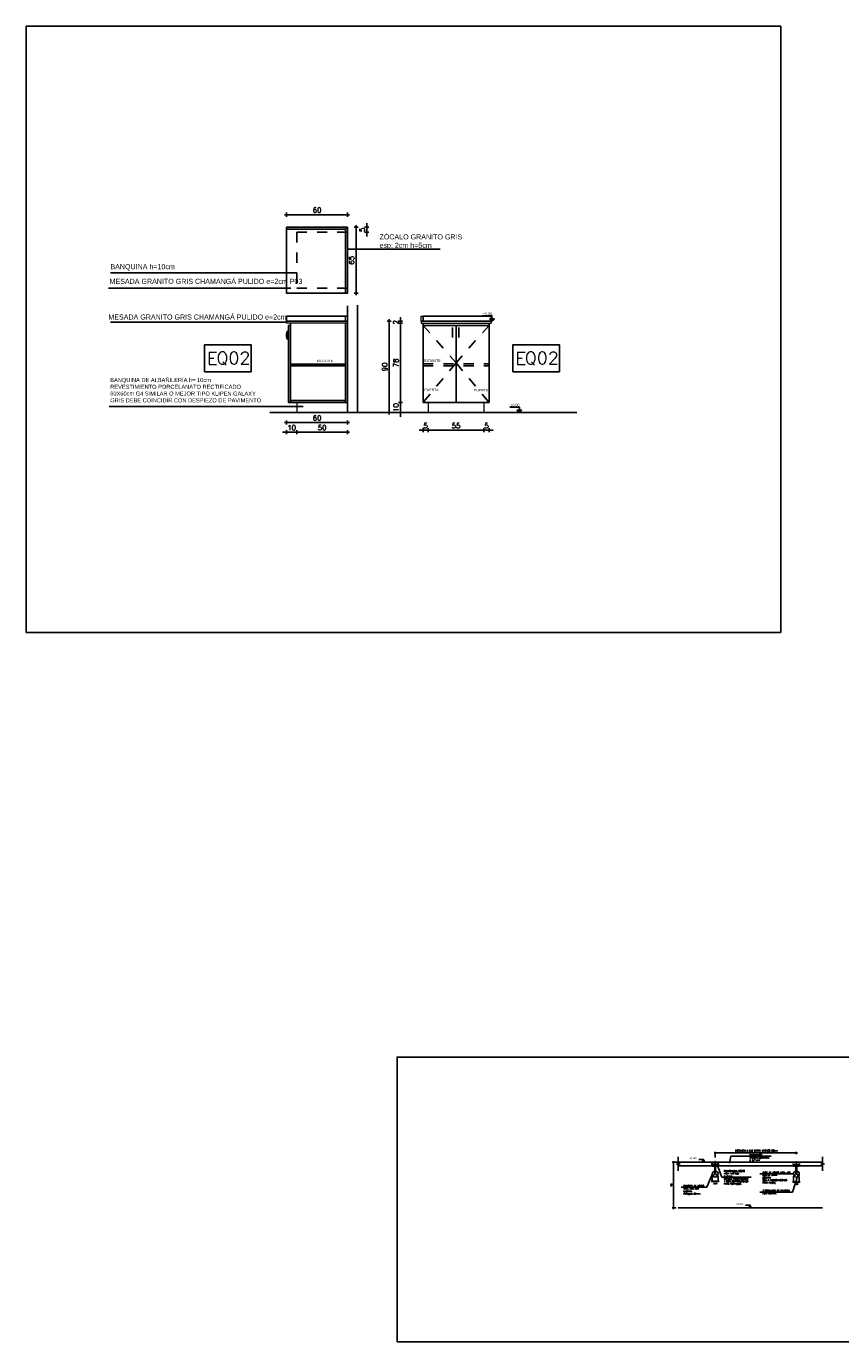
# Model space of a CAD drawing. Header units: millimetres. Extents: x -989 to -850, y -581 to -509.
# Tile 40 of 52: x -963 to -955, y -532 to -519. Entities that reach past the tile are written whole.
import ezdxf
from ezdxf.enums import TextEntityAlignment as Align

# ---------------------------------------------------------------- set-up
doc = ezdxf.new("R2010")
doc.units = ezdxf.units.MM
doc.header["$LTSCALE"] = 0.2
doc.linetypes.add('HIDDEN', pattern=[0.375, 0.25, -0.125])
doc.linetypes.add('HIDDEN2', pattern=[4.7625, 3.175, -1.5875])
for name, color, linetype in [('1ACOT-P', 2, 'Continuous'), ('A Equipamiento Sanitario', 5, 'Continuous'), ('A HERRERÍA', 5, 'Continuous'), ('A MURO', 1, 'Continuous'), ('A PROYECCION 2', 2, 'Continuous'), ('A PROYECCION DISC', 253, 'HIDDEN2'), ('A TABIQUE', 2, 'Continuous'), ('A-ALBA-1', 1, 'Continuous'), ('A-ANOT-TTEC', 1, 'Continuous'), ('Acot-p', 2, 'Continuous'), ('TEXTOS', 2, 'Continuous'), ('TXT CARPINTERIA', 3, 'Continuous'), ('TXT COTA', 3, 'Continuous')]:
    doc.layers.add(name, color=color, linetype=linetype)
doc.styles.add('arial', font='arial.ttf')
doc.styles.add('ROMANS', font='romans.shx')
doc.dimstyles.new('ESC10', dxfattribs={"dimscale": 0.1, "dimtxt": 0.16, "dimasz": 0.1, "dimexe": 0, "dimexo": 0.15, "dimgap": 0.12, "dimtad": 2, "dimtoh": 1, "dimdec": 1, "dimlfac": 100, "dimrnd": 0.5, "dimzin": 12, "dimdsep": 46, "dimtxsty": 'ROMANS', "dimblk": 'PUNTO', "dimcen": 0, "dimclrd": 1, "dimclre": 256, "dimclrt": 2, "dimadec": 0, "dimazin": 0, "dimtfac": 1.2, "dimtdec": 1, "dimtix": 1, "dimtmove": 2, "dimatfit": 3, "dimldrblk": 'PUNTO', "dimfxl": 1, "dimtvp": 0.866667, "dimtolj": 1, "dimtzin": 7, "dimarcsym": 0})
doc.dimstyles.new('ESC20', dxfattribs={"dimtxt": 0.05, "dimasz": 0.02, "dimexe": 0, "dimexo": 0, "dimgap": 0.02, "dimtad": 1, "dimtoh": 1, "dimdec": 0, "dimlfac": 100, "dimzin": 12, "dimdsep": 46, "dimtxsty": 'ROMANS', "dimblk1": 'PUNTO', "dimblk2": 'PUNTO', "dimsah": 1, "dimcen": 0, "dimse1": 1, "dimse2": 1, "dimclrd": 1, "dimclre": 1, "dimadec": 0, "dimazin": 0, "dimtfac": 0.1, "dimtdec": 0, "dimtix": 1, "dimtmove": 2, "dimatfit": 3, "dimldrblk": 'PUNTO', "dimfxl": 1, "dimtvp": 0.7, "dimtolj": 1, "dimtzin": 0, "dimarcsym": 0})

# ---------------------------------------------------------------- blocks, each defined once
blk = doc.blocks.new('PUNTO')
for p, q in [((-1, 0), (1, 0)), ((0, 1), (0, -1))]:
    blk.add_line(p, q)
at = {"const_width": 0.3}
blk.add_lwpolyline([(-0.15, 0, 1), (0.15, 0, 1)], format="xyb", close=True, dxfattribs=at)
blk = doc.blocks.new('*D4')
at = {"layer": 'Acot-p', "color": 8, "lineweight": -2, "transparency": 16777216}
blk.add_line((-959.308, -522.371), (-959.308, -523.231), dxfattribs=at)
at = {"layer": 'Defpoints', "color": 0, "transparency": 16777216}
for p in [(-959.231, -522.351), (-959.308, -523.251), (-959.231, -523.251)]:
    blk.add_point(p, dxfattribs=at)
at = {"layer": 'Acot-p', "color": 8, "lineweight": -2, "transparency": 16777216, "xscale": 0.02, "yscale": 0.02, "zscale": 0.02}
for p, rotation in [((-959.308, -522.351), 90), ((-959.308, -523.251), 270)]:
    blk.add_blockref('PUNTO', p, dxfattribs=dict(at, rotation=rotation))
at = {"layer": 'Acot-p', "color": 0, "transparency": 16777216, "insert": (-959.353, -522.801), "char_height": 0.05, "attachment_point": 5, "rotation": 90, "style": 'ROMANS'}
blk.add_mtext('\\A1;90', dxfattribs=at)
blk = doc.blocks.new('*D5')
at = {"layer": 'Acot-p', "color": 8, "lineweight": -2, "transparency": 16777216}
blk.add_line((-959.74, -521.301), (-960.3, -521.301), dxfattribs=at)
at = {"layer": 'Defpoints', "color": 0, "transparency": 16777216}
for p in [(-960.32, -521.301), (-960.32, -521.405), (-959.72, -521.405)]:
    blk.add_point(p, dxfattribs=at)
at = {"layer": 'Acot-p', "color": 8, "lineweight": -2, "transparency": 16777216, "xscale": 0.02, "yscale": 0.02, "zscale": 0.02, "rotation": 180}
blk.add_blockref('PUNTO', (-960.32, -521.301), dxfattribs=at)
at = {"layer": 'Acot-p', "color": 8, "lineweight": -2, "transparency": 16777216, "xscale": 0.02, "yscale": 0.02, "zscale": 0.02}
blk.add_blockref('PUNTO', (-959.72, -521.301), dxfattribs=at)
at = {"layer": 'Acot-p', "color": 0, "transparency": 16777216, "insert": (-960.02, -521.256), "char_height": 0.05, "attachment_point": 5, "style": 'ROMANS'}
blk.add_mtext('\\A1;60', dxfattribs=at)
blk = doc.blocks.new('*D6')
at = {"layer": 'Acot-p', "color": 8, "lineweight": -2, "transparency": 16777216}
blk.add_line((-959.635, -522.055), (-959.635, -521.445), dxfattribs=at)
at = {"layer": 'Defpoints', "color": 0, "transparency": 16777216}
for p in [(-959.72, -521.425), (-959.635, -521.425), (-959.537, -522.075)]:
    blk.add_point(p, dxfattribs=at)
at = {"layer": 'Acot-p', "color": 8, "lineweight": -2, "transparency": 16777216, "xscale": 0.02, "yscale": 0.02, "zscale": 0.02}
for p, rotation in [((-959.635, -521.425), 90), ((-959.635, -522.075), 270)]:
    blk.add_blockref('PUNTO', p, dxfattribs=dict(at, rotation=rotation))
at = {"layer": 'Acot-p', "color": 0, "transparency": 16777216, "insert": (-959.68, -521.75), "char_height": 0.05, "attachment_point": 5, "rotation": 90, "style": 'ROMANS'}
blk.add_mtext('\\A1;65', dxfattribs=at)
blk = doc.blocks.new('*D7')
at = {"layer": 'Acot-p', "color": 8, "lineweight": -2, "transparency": 16777216}
blk.add_line((-959.74, -523.349), (-960.3, -523.349), dxfattribs=at)
at = {"layer": 'Defpoints', "color": 0, "transparency": 16777216}
for p in [(-960.32, -523.349), (-960.32, -523.454), (-959.72, -523.454)]:
    blk.add_point(p, dxfattribs=at)
at = {"layer": 'Acot-p', "color": 8, "lineweight": -2, "transparency": 16777216, "xscale": 0.02, "yscale": 0.02, "zscale": 0.02, "rotation": 180}
blk.add_blockref('PUNTO', (-960.32, -523.349), dxfattribs=at)
at = {"layer": 'Acot-p', "color": 8, "lineweight": -2, "transparency": 16777216, "xscale": 0.02, "yscale": 0.02, "zscale": 0.02}
blk.add_blockref('PUNTO', (-959.72, -523.349), dxfattribs=at)
at = {"layer": 'Acot-p', "color": 0, "transparency": 16777216, "insert": (-960.02, -523.304), "char_height": 0.05, "attachment_point": 5, "style": 'ROMANS'}
blk.add_mtext('\\A1;60', dxfattribs=at)
blk = doc.blocks.new('*D8')
at = {"layer": 'Acot-p', "color": 8, "lineweight": -2, "transparency": 16777216}
for p, q in [((-959.531, -521.405), (-959.531, -521.385)), ((-959.531, -521.475), (-959.531, -521.425)), ((-959.531, -521.495), (-959.531, -521.515))]:
    blk.add_line(p, q, dxfattribs=at)
at = {"layer": 'Defpoints', "color": 0, "transparency": 16777216}
for p in [(-959.881, -521.475), (-959.531, -521.425), (-959.531, -521.425)]:
    blk.add_point(p, dxfattribs=at)
at = {"layer": 'Acot-p', "color": 8, "lineweight": -2, "transparency": 16777216, "xscale": 0.02, "yscale": 0.02, "zscale": 0.02}
for p, rotation in [((-959.531, -521.425), 270), ((-959.531, -521.475), 90)]:
    blk.add_blockref('PUNTO', p, dxfattribs=dict(at, rotation=rotation))
at = {"layer": 'Acot-p', "color": 0, "transparency": 16777216, "insert": (-959.576, -521.45), "char_height": 0.05, "attachment_point": 5, "rotation": 90, "style": 'ROMANS'}
blk.add_mtext('\\A1;5', dxfattribs=at)
blk = doc.blocks.new('*D9')
at = {"layer": 'Acot-p', "color": 8, "lineweight": -2, "transparency": 16777216}
blk.add_line((-960.2, -523.444), (-959.74, -523.444), dxfattribs=at)
at = {"layer": 'Defpoints', "color": 0, "transparency": 16777216}
for p in [(-960.22, -523.262), (-959.72, -523.332), (-959.72, -523.444)]:
    blk.add_point(p, dxfattribs=at)
at = {"layer": 'Acot-p', "color": 8, "lineweight": -2, "transparency": 16777216, "xscale": 0.02, "yscale": 0.02, "zscale": 0.02, "rotation": 180}
blk.add_blockref('PUNTO', (-960.22, -523.444), dxfattribs=at)
at = {"layer": 'Acot-p', "color": 8, "lineweight": -2, "transparency": 16777216, "xscale": 0.02, "yscale": 0.02, "zscale": 0.02}
blk.add_blockref('PUNTO', (-959.72, -523.444), dxfattribs=at)
at = {"layer": 'Acot-p', "color": 0, "transparency": 16777216, "insert": (-959.97, -523.399), "char_height": 0.05, "attachment_point": 5, "style": 'ROMANS'}
blk.add_mtext('\\A1;50', dxfattribs=at)
blk = doc.blocks.new('*D10')
at = {"layer": 'Acot-p', "color": 8, "lineweight": -2, "transparency": 16777216}
for p, q in [((-960.34, -523.444), (-960.36, -523.444)), ((-960.32, -523.444), (-960.22, -523.444)), ((-960.2, -523.444), (-960.18, -523.444))]:
    blk.add_line(p, q, dxfattribs=at)
at = {"layer": 'Defpoints', "color": 0, "transparency": 16777216}
for p in [(-960.32, -523.237), (-960.22, -523.332), (-960.22, -523.444)]:
    blk.add_point(p, dxfattribs=at)
at = {"layer": 'Acot-p', "color": 8, "lineweight": -2, "transparency": 16777216, "xscale": 0.02, "yscale": 0.02, "zscale": 0.02}
blk.add_blockref('PUNTO', (-960.32, -523.444), dxfattribs=at)
at = {"layer": 'Acot-p', "color": 8, "lineweight": -2, "transparency": 16777216, "xscale": 0.02, "yscale": 0.02, "zscale": 0.02, "rotation": 180}
blk.add_blockref('PUNTO', (-960.22, -523.444), dxfattribs=at)
at = {"layer": 'Acot-p', "color": 0, "transparency": 16777216, "insert": (-960.27, -523.399), "char_height": 0.05, "attachment_point": 5, "style": 'ROMANS'}
blk.add_mtext('\\A1;10', dxfattribs=at)
blk = doc.blocks.new('*D11')
at = {"layer": 'Acot-p', "color": 8, "lineweight": -2, "transparency": 16777216}
blk.add_line((-959.198, -522.391), (-959.198, -523.131), dxfattribs=at)
at = {"layer": 'Defpoints', "color": 0, "transparency": 16777216}
for p in [(-959.437, -522.371), (-959.437, -523.151), (-959.198, -523.151)]:
    blk.add_point(p, dxfattribs=at)
at = {"layer": 'Acot-p', "color": 8, "lineweight": -2, "transparency": 16777216, "xscale": 0.02, "yscale": 0.02, "zscale": 0.02}
for p, rotation in [((-959.198, -522.371), 90), ((-959.198, -523.151), 270)]:
    blk.add_blockref('PUNTO', p, dxfattribs=dict(at, rotation=rotation))
at = {"layer": 'Acot-p', "color": 0, "transparency": 16777216, "insert": (-959.243, -522.761), "char_height": 0.05, "attachment_point": 5, "rotation": 90, "style": 'ROMANS'}
blk.add_mtext('\\A1;78', dxfattribs=at)
blk = doc.blocks.new('*D12')
at = {"layer": 'Acot-p', "color": 8, "lineweight": -2, "transparency": 16777216}
for p, q in [((-959.198, -523.131), (-959.198, -523.111)), ((-959.198, -523.151), (-959.198, -523.251)), ((-959.198, -523.271), (-959.198, -523.291))]:
    blk.add_line(p, q, dxfattribs=at)
at = {"layer": 'Defpoints', "color": 0, "transparency": 16777216}
for p in [(-959.437, -523.151), (-959.437, -523.251), (-959.198, -523.251)]:
    blk.add_point(p, dxfattribs=at)
at = {"layer": 'Acot-p', "color": 8, "lineweight": -2, "transparency": 16777216, "xscale": 0.02, "yscale": 0.02, "zscale": 0.02}
for p, rotation in [((-959.198, -523.151), 270), ((-959.198, -523.251), 90)]:
    blk.add_blockref('PUNTO', p, dxfattribs=dict(at, rotation=rotation))
at = {"layer": 'Acot-p', "color": 0, "transparency": 16777216, "insert": (-959.243, -523.201), "char_height": 0.05, "attachment_point": 5, "rotation": 90, "style": 'ROMANS'}
blk.add_mtext('\\A1;10', dxfattribs=at)
blk = doc.blocks.new('*D13')
at = {"layer": 'Acot-p', "color": 8, "lineweight": -2, "transparency": 16777216}
for p, q in [((-959.198, -522.331), (-959.198, -522.311)), ((-959.198, -522.351), (-959.198, -522.371)), ((-959.198, -522.391), (-959.198, -522.411))]:
    blk.add_line(p, q, dxfattribs=at)
at = {"layer": 'Defpoints', "color": 0, "transparency": 16777216}
for p in [(-959.437, -522.351), (-959.437, -522.371), (-959.198, -522.371)]:
    blk.add_point(p, dxfattribs=at)
at = {"layer": 'Acot-p', "color": 8, "lineweight": -2, "transparency": 16777216, "xscale": 0.02, "yscale": 0.02, "zscale": 0.02}
for p, rotation in [((-959.198, -522.351), 270), ((-959.198, -522.371), 90)]:
    blk.add_blockref('PUNTO', p, dxfattribs=dict(at, rotation=rotation))
at = {"layer": 'Acot-p', "color": 0, "transparency": 16777216, "insert": (-959.243, -522.361), "char_height": 0.05, "attachment_point": 5, "rotation": 90, "style": 'ROMANS'}
blk.add_mtext('\\A1;2', dxfattribs=at)
blk = doc.blocks.new('*D14')
at = {"layer": 'Acot-p', "color": 8, "lineweight": -2, "transparency": 16777216}
blk.add_line((-958.905, -523.425), (-958.395, -523.425), dxfattribs=at)
at = {"layer": 'Defpoints', "color": 0, "transparency": 16777216}
for p in [(-958.925, -523.151), (-958.375, -523.151), (-958.375, -523.425)]:
    blk.add_point(p, dxfattribs=at)
at = {"layer": 'Acot-p', "color": 8, "lineweight": -2, "transparency": 16777216, "xscale": 0.02, "yscale": 0.02, "zscale": 0.02, "rotation": 180}
blk.add_blockref('PUNTO', (-958.925, -523.425), dxfattribs=at)
at = {"layer": 'Acot-p', "color": 8, "lineweight": -2, "transparency": 16777216, "xscale": 0.02, "yscale": 0.02, "zscale": 0.02}
blk.add_blockref('PUNTO', (-958.375, -523.425), dxfattribs=at)
at = {"layer": 'Acot-p', "color": 0, "transparency": 16777216, "insert": (-958.65, -523.38), "char_height": 0.05, "attachment_point": 5, "style": 'ROMANS'}
blk.add_mtext('\\A1;55', dxfattribs=at)
blk = doc.blocks.new('*D15')
at = {"layer": 'Acot-p', "color": 8, "lineweight": -2, "transparency": 16777216}
for p, q in [((-958.995, -523.425), (-959.015, -523.425)), ((-958.975, -523.425), (-958.925, -523.425)), ((-958.905, -523.425), (-958.885, -523.425))]:
    blk.add_line(p, q, dxfattribs=at)
at = {"layer": 'Defpoints', "color": 0, "transparency": 16777216}
for p in [(-958.975, -523.151), (-958.925, -523.251), (-958.925, -523.425)]:
    blk.add_point(p, dxfattribs=at)
at = {"layer": 'Acot-p', "color": 8, "lineweight": -2, "transparency": 16777216, "xscale": 0.02, "yscale": 0.02, "zscale": 0.02}
blk.add_blockref('PUNTO', (-958.975, -523.425), dxfattribs=at)
at = {"layer": 'Acot-p', "color": 8, "lineweight": -2, "transparency": 16777216, "xscale": 0.02, "yscale": 0.02, "zscale": 0.02, "rotation": 180}
blk.add_blockref('PUNTO', (-958.925, -523.425), dxfattribs=at)
at = {"layer": 'Acot-p', "color": 0, "transparency": 16777216, "insert": (-958.95, -523.38), "char_height": 0.05, "attachment_point": 5, "style": 'ROMANS'}
blk.add_mtext('\\A1;5', dxfattribs=at)
blk = doc.blocks.new('*D19')
at = {"layer": 'Acot-p', "color": 8, "lineweight": -2, "transparency": 16777216}
for p, q in [((-958.395, -523.425), (-958.415, -523.425)), ((-958.375, -523.425), (-958.325, -523.425)), ((-958.305, -523.425), (-958.285, -523.425))]:
    blk.add_line(p, q, dxfattribs=at)
at = {"layer": 'Defpoints', "color": 0, "transparency": 16777216}
for p in [(-958.325, -523.151), (-958.375, -523.251), (-958.325, -523.425)]:
    blk.add_point(p, dxfattribs=at)
at = {"layer": 'Acot-p', "color": 8, "lineweight": -2, "transparency": 16777216, "xscale": 0.02, "yscale": 0.02, "zscale": 0.02}
blk.add_blockref('PUNTO', (-958.375, -523.425), dxfattribs=at)
at = {"layer": 'Acot-p', "color": 8, "lineweight": -2, "transparency": 16777216, "xscale": 0.02, "yscale": 0.02, "zscale": 0.02, "rotation": 180}
blk.add_blockref('PUNTO', (-958.325, -523.425), dxfattribs=at)
at = {"layer": 'Acot-p', "color": 0, "transparency": 16777216, "insert": (-958.35, -523.38), "char_height": 0.05, "attachment_point": 5, "style": 'ROMANS'}
blk.add_mtext('\\A1;5', dxfattribs=at)
blk = doc.blocks.new('*D119')
at = {"layer": 'Acot-p', "lineweight": -2, "transparency": 16777216}
for p, q in [((-956.097, -530.589), (-956.097, -530.542)), ((-955.297, -530.557), (-955.297, -530.542))]:
    blk.add_line(p, q, dxfattribs=at)
at = {"layer": 'Acot-p', "color": 1, "lineweight": -2, "transparency": 16777216}
blk.add_line((-956.087, -530.542), (-955.307, -530.542), dxfattribs=at)
at = {"layer": 'Defpoints', "color": 0, "transparency": 16777216}
for p in [(-956.097, -530.604), (-955.297, -530.542), (-955.297, -530.572)]:
    blk.add_point(p, dxfattribs=at)
at = {"layer": 'Acot-p', "color": 1, "lineweight": -2, "transparency": 16777216, "xscale": 0.01, "yscale": 0.01, "zscale": 0.01, "rotation": 180}
blk.add_blockref('PUNTO', (-956.097, -530.542), dxfattribs=at)
at = {"layer": 'Acot-p', "color": 1, "lineweight": -2, "transparency": 16777216, "xscale": 0.01, "yscale": 0.01, "zscale": 0.01}
blk.add_blockref('PUNTO', (-955.297, -530.542), dxfattribs=at)
at = {"layer": 'Acot-p', "color": 2, "transparency": 16777216, "insert": (-955.697, -530.522), "char_height": 0.016, "attachment_point": 5, "style": 'ROMANS'}
blk.add_mtext('\\A1; DISTANCIA A EJE ENTRE APOYOS 80cm', dxfattribs=at)
blk = doc.blocks.new('*D120')
at = {"layer": 'Acot-p', "lineweight": -2, "transparency": 16777216}
for p, q in [((-956.466, -530.635), (-956.509, -530.635)), ((-956.481, -531.086), (-956.509, -531.086))]:
    blk.add_line(p, q, dxfattribs=at)
at = {"layer": 'Acot-p', "color": 1, "lineweight": -2, "transparency": 16777216}
blk.add_line((-956.509, -530.645), (-956.509, -531.076), dxfattribs=at)
at = {"layer": 'Defpoints', "color": 0, "transparency": 16777216}
for p in [(-956.451, -530.635), (-956.509, -531.086), (-956.466, -531.086)]:
    blk.add_point(p, dxfattribs=at)
at = {"layer": 'Acot-p', "color": 1, "lineweight": -2, "transparency": 16777216, "xscale": 0.01, "yscale": 0.01, "zscale": 0.01}
for p, rotation in [((-956.509, -530.635), 90), ((-956.509, -531.086), 270)]:
    blk.add_blockref('PUNTO', p, dxfattribs=dict(at, rotation=rotation))
at = {"layer": 'Acot-p', "color": 2, "transparency": 16777216, "insert": (-956.529, -530.86), "char_height": 0.016, "attachment_point": 5, "rotation": 90, "style": 'ROMANS'}
blk.add_mtext('\\A1;45', dxfattribs=at)
blk = doc.blocks.new('*D121')
at = {"layer": '1ACOT-P', "lineweight": -2, "transparency": 16777216}
for p, q in [((-956.126, -530.769), (-956.126, -530.823)), ((-956.068, -530.772), (-956.068, -530.823))]:
    blk.add_line(p, q, dxfattribs=at)
at = {"layer": '1ACOT-P', "color": 1, "lineweight": -2, "transparency": 16777216}
blk.add_line((-956.116, -530.823), (-956.078, -530.823), dxfattribs=at)
at = {"layer": 'Defpoints', "color": 0, "transparency": 16777216}
for p in [(-956.126, -530.754), (-956.068, -530.757), (-956.068, -530.823)]:
    blk.add_point(p, dxfattribs=at)
at = {"layer": '1ACOT-P', "color": 1, "lineweight": -2, "transparency": 16777216, "xscale": 0.01, "yscale": 0.01, "zscale": 0.01, "rotation": 180}
blk.add_blockref('PUNTO', (-956.126, -530.823), dxfattribs=at)
at = {"layer": '1ACOT-P', "color": 1, "lineweight": -2, "transparency": 16777216, "xscale": 0.01, "yscale": 0.01, "zscale": 0.01}
blk.add_blockref('PUNTO', (-956.068, -530.823), dxfattribs=at)
at = {"layer": '1ACOT-P', "color": 2, "transparency": 16777216, "insert": (-956.097, -530.843), "char_height": 0.016, "attachment_point": 5, "style": 'ROMANS'}
blk.add_mtext('\\A1;5.8', dxfattribs=at)
blk = doc.blocks.new('*D129')
at = {"layer": '1ACOT-P', "lineweight": -2, "transparency": 16777216}
for p, q in [((-956.126, -530.655), (-956.126, -530.655)), ((-956.068, -530.655), (-956.068, -530.655))]:
    blk.add_line(p, q, dxfattribs=at)
at = {"layer": '1ACOT-P', "color": 1, "lineweight": -2, "transparency": 16777216}
blk.add_line((-956.078, -530.655), (-956.116, -530.655), dxfattribs=at)
at = {"layer": 'Defpoints', "color": 0, "transparency": 16777216}
for p in [(-956.126, -530.655), (-956.126, -530.67), (-956.068, -530.67)]:
    blk.add_point(p, dxfattribs=at)
at = {"layer": '1ACOT-P', "color": 1, "lineweight": -2, "transparency": 16777216, "xscale": 0.01, "yscale": 0.01, "zscale": 0.01, "rotation": 180}
blk.add_blockref('PUNTO', (-956.126, -530.655), dxfattribs=at)
at = {"layer": '1ACOT-P', "color": 1, "lineweight": -2, "transparency": 16777216, "xscale": 0.01, "yscale": 0.01, "zscale": 0.01}
blk.add_blockref('PUNTO', (-956.068, -530.655), dxfattribs=at)
at = {"layer": '1ACOT-P', "color": 2, "transparency": 16777216, "insert": (-956.097, -530.635), "char_height": 0.016, "attachment_point": 5, "style": 'ROMANS'}
blk.add_mtext('\\A1;6', dxfattribs=at)
blk = doc.blocks.new('*D122')
at = {"layer": '1ACOT-P', "lineweight": -2, "transparency": 16777216}
for p, q in [((-955.326, -530.772), (-955.326, -530.827)), ((-955.268, -530.775), (-955.268, -530.827))]:
    blk.add_line(p, q, dxfattribs=at)
at = {"layer": '1ACOT-P', "color": 1, "lineweight": -2, "transparency": 16777216}
blk.add_line((-955.316, -530.827), (-955.278, -530.827), dxfattribs=at)
at = {"layer": 'Defpoints', "color": 0, "transparency": 16777216}
for p in [(-955.326, -530.757), (-955.268, -530.76), (-955.268, -530.827)]:
    blk.add_point(p, dxfattribs=at)
at = {"layer": '1ACOT-P', "color": 1, "lineweight": -2, "transparency": 16777216, "xscale": 0.01, "yscale": 0.01, "zscale": 0.01, "rotation": 180}
blk.add_blockref('PUNTO', (-955.326, -530.827), dxfattribs=at)
at = {"layer": '1ACOT-P', "color": 1, "lineweight": -2, "transparency": 16777216, "xscale": 0.01, "yscale": 0.01, "zscale": 0.01}
blk.add_blockref('PUNTO', (-955.268, -530.827), dxfattribs=at)
at = {"layer": '1ACOT-P', "color": 2, "transparency": 16777216, "insert": (-955.297, -530.847), "char_height": 0.016, "attachment_point": 5, "style": 'ROMANS'}
blk.add_mtext('\\A1;5.8', dxfattribs=at)
blk = doc.blocks.new('*D123')
at = {"layer": '1ACOT-P', "lineweight": -2, "transparency": 16777216}
for p, q in [((-955.326, -530.659), (-955.326, -530.658)), ((-955.268, -530.659), (-955.268, -530.658))]:
    blk.add_line(p, q, dxfattribs=at)
at = {"layer": '1ACOT-P', "color": 1, "lineweight": -2, "transparency": 16777216}
blk.add_line((-955.278, -530.658), (-955.316, -530.658), dxfattribs=at)
at = {"layer": 'Defpoints', "color": 0, "transparency": 16777216}
for p in [(-955.326, -530.658), (-955.326, -530.674), (-955.268, -530.674)]:
    blk.add_point(p, dxfattribs=at)
at = {"layer": '1ACOT-P', "color": 1, "lineweight": -2, "transparency": 16777216, "xscale": 0.01, "yscale": 0.01, "zscale": 0.01, "rotation": 180}
blk.add_blockref('PUNTO', (-955.326, -530.658), dxfattribs=at)
at = {"layer": '1ACOT-P', "color": 1, "lineweight": -2, "transparency": 16777216, "xscale": 0.01, "yscale": 0.01, "zscale": 0.01}
blk.add_blockref('PUNTO', (-955.268, -530.658), dxfattribs=at)
at = {"layer": '1ACOT-P', "color": 2, "transparency": 16777216, "insert": (-955.297, -530.638), "char_height": 0.016, "attachment_point": 5, "style": 'ROMANS'}
blk.add_mtext('\\A1;6', dxfattribs=at)

msp = doc.modelspace()

# ---------------------------------------------------------------- hatches: boundary and pattern name
at = {"layer": 'A TABIQUE'}
h = msp.add_hatch(color=256, dxfattribs=at)
h.dxf.hatch_style = 1
h.paths.add_polyline_path([(-958.2968, -522.326), (-958.2716, -522.326), (-958.2968, -522.3512)])
h = msp.add_hatch(color=256, dxfattribs=at)
h.dxf.hatch_style = 1
h.paths.add_polyline_path([(-958.0265, -523.226), (-958.0013, -523.226), (-958.0265, -523.2512)])
h = msp.add_hatch(color=256, dxfattribs=at)
h.dxf.hatch_style = 1
h.paths.add_polyline_path([(-956.2114, -530.6225), (-956.1988, -530.6225), (-956.2114, -530.6351)])
h = msp.add_hatch(color=256, dxfattribs=at)
h.dxf.hatch_style = 1
h.paths.add_polyline_path([(-955.7508, -531.0732), (-955.7382, -531.0732), (-955.7508, -531.0858)])

# ---------------------------------------------------------------- linework, layer by layer
for p, q in [((-959.7224, -521.6413), (-958.8073, -521.6413)), ((-962.0561, -521.8754), (-960.2204, -521.8754)), ((-962.0751, -522.0235), (-960.2799, -522.0235)), ((-960.3204, -522.359), (-962.0545, -522.359)), ((-960.1571, -523.1906), (-962.0695, -523.1906))]:
    msp.add_line(p, q)
for points in [[(-955.4502, -519.4455), (-962.8851, -519.4455), (-962.8851, -525.4158), (-955.4502, -525.4158)], [(-951.7967, -529.5994), (-959.2317, -529.5994), (-959.2317, -532.4031), (-951.7967, -532.4031)]]:
    msp.add_lwpolyline(points, close=True)
at = {"layer": 'A Equipamiento Sanitario'}
for p, q in [((-959.7404, -521.4449), (-960.3204, -521.4449)), ((-959.7404, -521.4449), (-959.7404, -522.0749)), ((-958.6856, -522.4121), (-958.6856, -522.5121)), ((-958.6232, -522.4121), (-958.6232, -522.5121))]:
    msp.add_line(p, q, dxfattribs=at)
for points in [[(-960.3204, -521.4249), (-959.7204, -521.4249), (-959.7204, -522.0749), (-960.3204, -522.0749)], [(-959.7204, -522.3012), (-960.3204, -522.3012), (-960.3204, -522.3512), (-959.7204, -522.3512)], [(-958.9752, -522.3012), (-958.3052, -522.3012), (-958.3052, -522.3512), (-958.9752, -522.3512)]]:
    msp.add_lwpolyline(points, close=True, dxfattribs=at)
msp.add_lwpolyline([(-959.7404, -521.4449), (-959.7204, -521.4249)], dxfattribs=at)
at = {"layer": 'A HERRERÍA'}
for p, q in [((-956.1255, -530.6735), (-956.1255, -530.6704)), ((-956.1255, -530.6704), (-956.0675, -530.6704)), ((-956.0675, -530.6718), (-956.1255, -530.6718)), ((-956.0675, -530.6735), (-956.1255, -530.6735)), ((-956.0675, -530.6735), (-956.0675, -530.6704)), ((-955.3255, -530.6735), (-955.3255, -530.6704)), ((-955.3255, -530.6704), (-955.2675, -530.6704)), ((-955.2675, -530.6718), (-955.3255, -530.6718)), ((-955.2675, -530.6735), (-955.3255, -530.6735)), ((-955.2675, -530.6735), (-955.2675, -530.6704)), ((-956.11, -530.7649), (-956.1133, -530.7613)), ((-956.1093, -530.7642), (-956.1126, -530.7606)), ((-956.0829, -530.7649), (-956.0815, -530.7603)), ((-956.082, -530.7652), (-956.0805, -530.7605)), ((-955.31, -530.7649), (-955.3133, -530.7613)), ((-955.3093, -530.7642), (-955.3126, -530.7606)), ((-955.2829, -530.7649), (-955.2815, -530.7603)), ((-955.282, -530.7652), (-955.2805, -530.7605))]:
    msp.add_line(p, q, dxfattribs=at)
for centre in [(-956.1113, -530.7627), (-956.0817, -530.7627), (-955.3113, -530.7627), (-955.2817, -530.7627)]:
    msp.add_circle(centre, 0.0025, dxfattribs=at)
at = {"layer": 'A MURO'}
for p, q in [((-959.7204, -522.1997), (-959.7204, -523.2512)), ((-959.6204, -522.1928), (-959.6204, -523.2512)), ((-960.3004, -522.3912), (-960.3004, -523.1512)), ((-960.3004, -522.3912), (-960.2824, -522.3912)), ((-960.3004, -522.4388), (-960.3004, -522.5388)), ((-960.2824, -522.3712), (-960.2824, -523.1512)), ((-959.7384, -522.3712), (-959.7384, -523.1512)), ((-958.9752, -522.3712), (-958.9752, -523.1512)), ((-958.9752, -522.3912), (-958.3252, -522.3912)), ((-958.6502, -522.3912), (-958.6502, -523.1512)), ((-958.3252, -522.3712), (-958.3252, -523.1512)), ((-960.2824, -522.7722), (-959.7384, -522.7722)), ((-960.2824, -522.7902), (-959.7384, -522.7902)), ((-959.7204, -523.1512), (-960.3004, -523.1512)), ((-960.3004, -523.1512), (-959.7204, -523.1512)), ((-959.7384, -523.1332), (-960.2824, -523.1332)), ((-958.3252, -523.1512), (-958.9752, -523.1512)), ((-957.4589, -523.2512), (-960.4865, -523.2512))]:
    msp.add_line(p, q, dxfattribs=at)
for radius, start, end in [(0.0684, 133.04049, 226.95951), (0.0634, 137.41984, 222.58016)]:
    msp.add_arc((-960.2537, -522.4888), radius, start, end, dxfattribs=at)
at = {"layer": 'A PROYECCION 2', "linetype": 'Continuous', "lineweight": 13}
for p, q in [((-959.7204, -522.3512), (-960.3204, -522.3512)), ((-960.3204, -522.3512), (-960.3204, -522.3712)), ((-959.7204, -522.3712), (-960.3204, -522.3712)), ((-958.9952, -522.3512), (-958.3052, -522.3512)), ((-958.9952, -522.3512), (-958.9952, -522.3712)), ((-958.9952, -522.3712), (-958.3052, -522.3712)), ((-958.3052, -522.3512), (-958.3052, -522.3712)), ((-960.2204, -523.1512), (-960.2204, -523.2512)), ((-958.9252, -523.1512), (-958.9252, -523.2512)), ((-958.3752, -523.1512), (-958.3752, -523.2512))]:
    msp.add_line(p, q, dxfattribs=at)
for points in [[(-959.7404, -522.3012), (-959.7204, -522.3012), (-959.7204, -522.3512), (-959.7404, -522.3512)], [(-958.9952, -522.3012), (-958.9752, -522.3012), (-958.9752, -522.3512), (-958.9952, -522.3512)]]:
    msp.add_lwpolyline(points, close=True, dxfattribs=at)
at = {"layer": 'A PROYECCION DISC', "linetype": 'HIDDEN'}
for p, q in [((-960.2204, -521.4749), (-960.2204, -522.0249)), ((-960.2204, -521.4749), (-959.7204, -521.4749)), ((-960.2204, -522.0249), (-959.7204, -522.0249))]:
    msp.add_line(p, q, dxfattribs=at)
at = {"layer": 'A TABIQUE'}
for p, q in [((-958.2968, -522.3512), (-958.322, -522.326)), ((-958.322, -522.326), (-958.2716, -522.326)), ((-958.2968, -522.3512), (-958.2716, -522.326)), ((-958.0265, -523.2512), (-958.0517, -523.226)), ((-958.0517, -523.226), (-958.0013, -523.226)), ((-958.0265, -523.2512), (-958.0013, -523.226)), ((-956.2114, -530.6351), (-956.224, -530.6225)), ((-956.224, -530.6225), (-956.1988, -530.6225)), ((-956.2114, -530.6351), (-956.1988, -530.6225)), ((-955.7508, -531.0858), (-955.7634, -531.0732)), ((-955.7634, -531.0732), (-955.7382, -531.0732)), ((-955.7508, -531.0858), (-955.7382, -531.0732))]:
    msp.add_line(p, q, dxfattribs=at)
for points in [[(-958.2968, -522.326), (-958.2968, -522.296), (-958.3905, -522.296)], [(-958.0265, -523.226), (-958.0265, -523.196), (-958.1203, -523.196)], [(-956.2114, -530.6225), (-956.2114, -530.6075), (-956.2582, -530.6075)], [(-955.7508, -531.0732), (-955.7508, -531.0582), (-955.7976, -531.0582)]]:
    msp.add_lwpolyline(points, dxfattribs=at)
at = {"layer": 'A-ALBA-1', "color": 251}
for p, q in [((-956.4629, -530.5806), (-956.4629, -530.6469)), ((-955.0384, -530.5806), (-955.0384, -530.6469)), ((-956.4431, -530.6502), (-956.4789, -530.6542)), ((-956.4789, -530.6542), (-956.463, -530.6595)), ((-956.463, -530.6595), (-956.463, -530.7201)), ((-956.4629, -530.6469), (-956.4431, -530.6502)), ((-955.0186, -530.6502), (-955.0544, -530.6542)), ((-955.0544, -530.6542), (-955.0385, -530.6595)), ((-955.0385, -530.6595), (-955.0385, -530.7201)), ((-955.0384, -530.6469), (-955.0186, -530.6502))]:
    msp.add_line(p, q, dxfattribs=at)
at = {"layer": 'A-ALBA-1'}
for p, q in [((-956.1255, -530.6721), (-956.463, -530.6721)), ((-955.0384, -530.6351), (-956.4629, -530.6351)), ((-956.1005, -530.6735), (-956.1005, -530.7536)), ((-956.0925, -530.6735), (-956.0925, -530.7536)), ((-955.3255, -530.6721), (-956.0675, -530.6721)), ((-955.3005, -530.6735), (-955.3005, -530.7536)), ((-955.2925, -530.6735), (-955.2925, -530.7536)), ((-955.0384, -530.6721), (-955.2675, -530.6721)), ((-956.0925, -530.7536), (-956.1005, -530.7536)), ((-955.2925, -530.7536), (-955.3005, -530.7536)), ((-955.0385, -531.0858), (-956.463, -531.0858))]:
    msp.add_line(p, q, dxfattribs=at)
for centre in [(-956.0965, -530.752), (-955.2965, -530.752)]:
    msp.add_arc(centre, 0.0291, 97.89564, 82.10436, dxfattribs=at)
at = {"layer": 'A-ANOT-TTEC', "color": 251}
for p, q in [((-955.9421, -530.5759), (-955.9555, -530.6457)), ((-955.9421, -530.5759), (-955.5442, -530.5759)), ((-956.0809, -530.6504), (-956.0326, -530.7823)), ((-956.1255, -530.7547), (-956.1786, -530.8812)), ((-956.0326, -530.7823), (-955.7412, -530.7823)), ((-955.6573, -530.7506), (-955.3256, -530.7506)), ((-955.2829, -530.7649), (-955.3332, -530.9316)), ((-956.4328, -530.8812), (-956.1786, -530.8812)), ((-955.3332, -530.9316), (-955.6566, -530.9316))]:
    msp.add_line(p, q, dxfattribs=at)
at = {"layer": 'TXT CARPINTERIA'}
for points in [[(-961.129, -522.8492), (-960.6701, -522.8492), (-960.6701, -522.5828), (-961.129, -522.5828)], [(-958.09, -522.8492), (-957.6311, -522.8492), (-957.6311, -522.5828), (-958.09, -522.5828)]]:
    msp.add_lwpolyline(points, close=True, dxfattribs=at)
at = {"layer": 'TXT COTA', "color": 252, "linetype": 'HIDDEN'}
for p, q in [((-958.9752, -522.3912), (-958.6502, -522.7612)), ((-958.3252, -522.3912), (-958.6502, -522.7612)), ((-958.6502, -522.7612), (-958.9752, -523.1512)), ((-958.9752, -522.7717), (-958.3252, -522.7717)), ((-958.9752, -522.7897), (-958.3252, -522.7897)), ((-958.6502, -522.7612), (-958.3252, -523.1512))]:
    msp.add_line(p, q, dxfattribs=at)

# ---------------------------------------------------------------- texts
at = {"layer": 'TEXTOS', "attachment_point": 7, "style": 'arial'}
for s, width, insert, char_height in [('\\A1;ZÓCALO GRANITO GRIS\\Pesp: 2cm h=5cm', 0.912128, (-959.4044, -521.643), 0.05), ('\\A1;ESTANTE', 0.646215, (-960.0239, -522.7535), 0.025), ('\\A1;ESTANTE', 0.646215, (-958.9641, -522.7527), 0.025), ('\\A1;PUERTA', 0.646215, (-958.9631, -523.0398), 0.025), ('\\A1;PUERTA', 0.646215, (-958.475, -523.043), 0.025)]:
    msp.add_mtext_dynamic_manual_height_columns(s, width=width, gutter_width=12.5, heights=[0], dxfattribs=dict(at, insert=insert, char_height=char_height))
at = {"layer": 'TEXTOS'}
for s, insert, char_height, width, attachment_point, style in [('BANQUINA h=10cm', (-962.0561, -521.8518), 0.05, 2.419581, 7, 'arial'), ('MESADA GRANITO GRIS CHAMANGÁ PULIDO e=2cm P03', (-962.0644, -521.9834), 0.05, 2.419581, 7, 'arial'), ('MESADA GRANITO GRIS CHAMANGÁ PULIDO e=2cm', (-962.0764, -522.335), 0.05, 2.419581, 7, 'arial'), ('{\\C2;BANQUINA DE ALBAÑILERÍA h= 10cm\\PREVESTIMIENTO PORCELANATO RECTIFICADO  \\P60X60cm G4 SIMILAR O MEJOR TIPO KLIPEN GALAXY\\PGRIS DEBE COINCIDIR CON DESPIEZO DE PAVIMENTO}', (-962.058, -523.1505), 0.04, 2.419581, 7, 'arial'), ('\\A1;PASAMANOS:\\PMADERA LUSTRADA\\P%%C 3.7 cm.', (-955.7576, -530.5572), 0.015187, 0.307045, 1, 'ROMANS'), ('\\A1;PLANCHUELA ACERO\\PINOX. AISI 304\\Pe=3mm\\PBORDES REDONDEADOS\\PY DOS PERFORACIONES PARA TORNILLOS', (-956.0094, -530.7138), 0.015187, 0.307045, 1, 'ROMANS'), ('\\A1;BASE DE ACERO INOX. AISI 304 e= 3mm\\P%%C58mm\\PCON 3 PERFORACIONES PARA AMURE', (-955.6299, -530.7283), 0.015187, 0.307045, 1, 'ROMANS'), ('\\A1;SOPORTE DE ACERO \\PINOX. AISI 304\\Pe=3mm\\PVARILLAS %%C8mm', (-956.4096, -530.8622), 0.015187, 0.307045, 1, 'ROMANS'), ('\\A1;3 TORNILLOS DE FIJACIÓN\\PPOR PLATINA', (-955.6299, -530.9086), 0.015187, 0.307045, 1, 'ROMANS')]:
    msp.add_mtext(s, dxfattribs=dict(at, insert=insert, char_height=char_height, width=width, attachment_point=attachment_point, style=style))
at = {"layer": 'TXT CARPINTERIA', "style": 'ROMANS', "width": 1.1}
for p in [(-961.1054, -522.7762), (-958.0664, -522.7762)]:
    msp.add_text('E', height=0.12, dxfattribs=at).set_placement(p)
at = {"layer": 'TXT CARPINTERIA', "style": 'ROMANS', "width": 1.05}
for p in [(-960.8443, -522.7194), (-957.8053, -522.7194)]:
    msp.add_attdef('Q02', text='', height=0.12, dxfattribs=at).set_placement(p, align=Align.MIDDLE)
at = {"layer": 'TXT COTA', "attachment_point": 9, "style": 'arial'}
for s, insert, char_height in [('+0.90', (-958.2968, -522.2895), 0.025), ('±0.00', (-958.0265, -523.1895), 0.025), ('+0.45', (-956.2802, -530.6053), 0.02), ('±0.00', (-955.8196, -531.056), 0.02)]:
    msp.add_mtext(s, dxfattribs=dict(at, insert=insert, char_height=char_height))

# ---------------------------------------------------------------- dimensions: what is measured, and where the dimension line sits
at = {"layer": '1ACOT-P'}
for base, p1, p2, picture, middle in [((-956.1255, -530.6552), (-956.0675, -530.6704), (-956.1255, -530.6704), '*D129', (-956.0965, -530.6352)), ((-955.3255, -530.6583), (-955.2675, -530.6735), (-955.3255, -530.6735), '*D123', (-955.2965, -530.6383))]:
    dim = msp.add_linear_dim(base=base, p1=p1, p2=p2, dimstyle='ESC10', dxfattribs=at)
    dim.commit()
    dim.dimension.update_dxf_attribs({"geometry": picture, "text_midpoint": middle})
for base, p1, p2, picture, middle in [((-956.0675, -530.8235), (-956.1255, -530.7544), (-956.0675, -530.7571), '*D121', (-956.0965, -530.8435)), ((-955.2675, -530.8266), (-955.3255, -530.7575), (-955.2675, -530.7602), '*D122', (-955.2965, -530.8466))]:
    dim = msp.add_linear_dim(base=base, p1=p1, p2=p2, text='5.8', dimstyle='ESC10', dxfattribs=at)
    dim.commit()
    dim.dimension.update_dxf_attribs({"geometry": picture, "text_midpoint": middle})
at = {"layer": 'Acot-p'}
for base, p1, p2, picture, middle in [((-960.3204, -521.3007), (-959.7204, -521.4053), (-960.3204, -521.4053), '*D5', (-960.0204, -521.2557)), ((-958.9252, -523.4247), (-958.9752, -523.1512), (-958.9252, -523.2512), '*D15', (-958.9502, -523.3797)), ((-958.3752, -523.4247), (-958.9252, -523.1512), (-958.3752, -523.1512), '*D14', (-958.6502, -523.3797)), ((-958.3252, -523.4247), (-958.3752, -523.2512), (-958.3252, -523.1512), '*D19', (-958.3502, -523.3797)), ((-960.2204, -523.4436), (-960.3204, -523.2374), (-960.2204, -523.3319), '*D10', (-960.2704, -523.3986)), ((-960.3204, -523.3491), (-959.7204, -523.4538), (-960.3204, -523.4538), '*D7', (-960.0204, -523.3041)), ((-959.7204, -523.4436), (-960.2204, -523.2624), (-959.7204, -523.3319), '*D9', (-959.9704, -523.3986))]:
    dim = msp.add_linear_dim(base=base, p1=p1, p2=p2, dimstyle='ESC20', override={"dimclrd": 8}, dxfattribs=at)
    dim.commit()
    dim.dimension.update_dxf_attribs({"geometry": picture, "text_midpoint": middle})
for base, p1, p2, picture, middle in [((-959.5309, -521.4249), (-959.8809, -521.4749), (-959.5309, -521.4249), '*D8', (-959.5759, -521.4499)), ((-959.6355, -521.4249), (-959.5372, -522.0749), (-959.7204, -521.4249), '*D6', (-959.6805, -521.7499)), ((-959.1975, -522.3712), (-959.4371, -522.3512), (-959.4371, -522.3712), '*D13', (-959.2425, -522.3612)), ((-959.1975, -523.1512), (-959.4371, -522.3712), (-959.4371, -523.1512), '*D11', (-959.2425, -522.7612)), ((-959.3085, -523.2512), (-959.2313, -522.3512), (-959.2313, -523.2512), '*D4', (-959.3535, -522.8012)), ((-959.1975, -523.2512), (-959.4371, -523.1512), (-959.4371, -523.2512), '*D12', (-959.2425, -523.2012))]:
    dim = msp.add_linear_dim(base=base, p1=p1, p2=p2, angle=90, dimstyle='ESC20', override={"dimclrd": 8}, dxfattribs=at)
    dim.commit()
    dim.dimension.update_dxf_attribs({"geometry": picture, "text_midpoint": middle})
dim = msp.add_linear_dim(base=(-955.2965, -530.5423), p1=(-956.0965, -530.6036), p2=(-955.2965, -530.5725), text=' DISTANCIA A EJE ENTRE APOYOS 80cm', dimstyle='ESC10', dxfattribs=at)
dim.commit()
dim.dimension.update_dxf_attribs({"geometry": '*D119', "text_midpoint": (-955.6965, -530.5223)})
dim = msp.add_linear_dim(base=(-956.5093, -531.0858), p1=(-956.4513, -530.6351), p2=(-956.4661, -531.0858), angle=90, dimstyle='ESC10', dxfattribs=at)
dim.commit()
dim.dimension.update_dxf_attribs({"geometry": '*D120', "text_midpoint": (-956.5293, -530.8604)})

doc.saveas('drawing.dxf')
